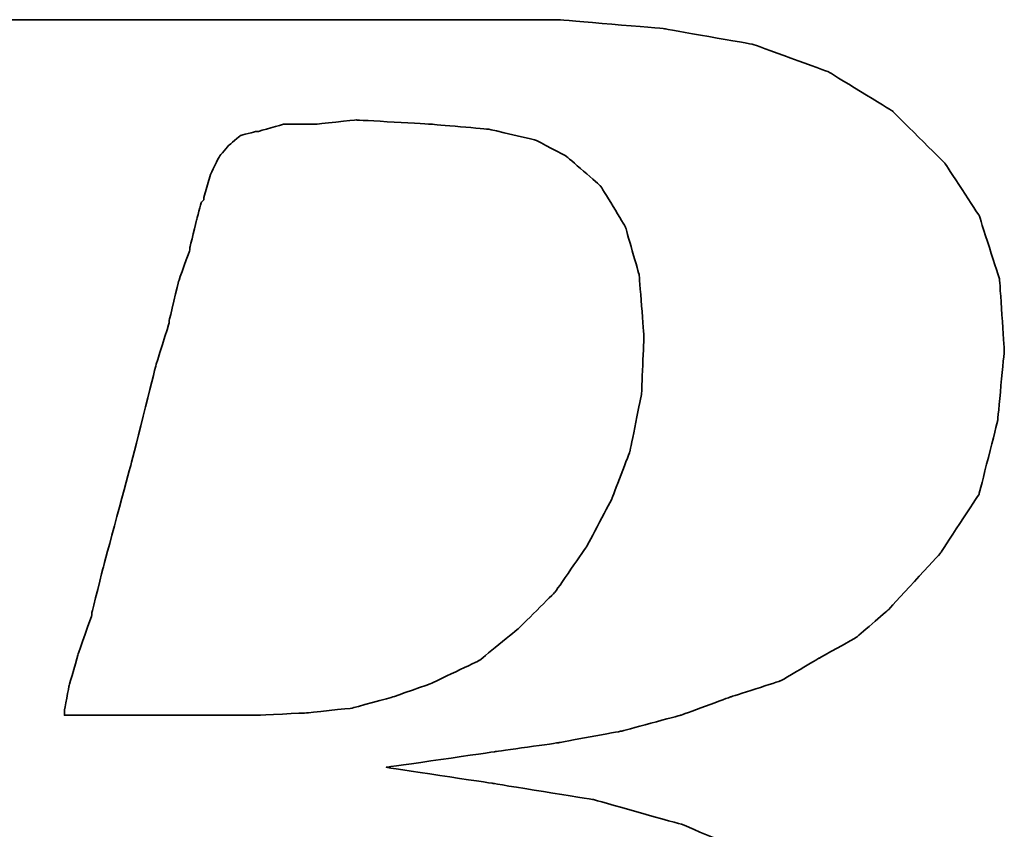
# Model space of a CAD drawing. Header units: millimetres. Extents: x -212 to 3135, y -1694 to 860.
# Tile 124 of 256: x 55.99 to 58.55, y -1116.5 to -1114.4. Entities that reach past the tile are written whole.
import ezdxf

# ---------------------------------------------------------------- set-up
doc = ezdxf.new("R2010")
doc.units = ezdxf.units.MM
doc.layers.add('DIM', color=4, linetype='CONTINUOUS')
doc.layers.add('layer 1', color=7, linetype='CONTINUOUS')

# ---------------------------------------------------------------- blocks, each defined once
blk = doc.blocks.new('TBI MOTION logo(完整正式版)')
at = {"layer": 'layer 1', "color": 22, "lineweight": 35}
for points, knots in [([(-64.65375, -6.86375), (-64.65375, -6.86375), (-64.84375, -7.29625), (-64.84375, -7.29625), (-64.84375, -7.29625), (-64.84375, -7.29625), (-64.86875, -7.34375), (-64.86875, -7.34375), (-64.86875, -7.34375), (-64.86875, -7.34375), (-64.86875, -7.36875), (-64.86875, -7.36875), (-64.86875, -7.36875), (-64.86875, -7.36875), (-65.15375, -7.65375), (-65.15375, -7.65375), (-65.15375, -7.65375), (-65.15375, -7.65375), (-65.17875, -7.65375), (-65.17875, -7.65375), (-65.17875, -7.65375), (-65.17875, -7.65375), (-65.20375, -7.67875), (-65.20375, -7.67875), (-65.20375, -7.67875), (-65.20375, -7.67875), (-65.58875, -7.87125), (-65.58875, -7.87125), (-65.58875, -7.87125), (-65.58875, -7.87125), (-65.63375, -7.87125), (-65.63375, -7.87125), (-65.63375, -7.87125), (-65.63375, -7.87125), (-65.65875, -7.89375), (-65.65875, -7.89375), (-65.65875, -7.89375), (-65.65875, -7.89375), (-66.09375, -7.94375), (-66.09375, -7.94375), (-66.09375, -7.94375), (-66.09375, -7.94375), (-66.11375, -7.94375), (-66.11375, -7.94375), (-66.11375, -7.94375), (-66.11375, -7.94375), (-66.16375, -7.94375), (-66.16375, -7.94375), (-66.16375, -7.94375), (-66.16375, -7.94375), (-66.30875, -7.94375), (-66.30875, -7.94375), (-66.30875, -7.94375), (-66.30875, -7.94375), (-66.69375, -7.94375), (-66.69375, -7.94375), (-66.69375, -7.94375), (-66.69375, -7.94375), (-67.07375, -7.94375), (-67.07375, -7.94375), (-67.07375, -7.94375), (-67.07375, -7.94375), (-67.12375, -7.94375), (-67.12375, -7.94375), (-67.12375, -7.94375), (-67.12375, -7.94375), (-67.12375, -7.96625), (-67.12375, -7.96625), (-67.12375, -7.96625), (-67.12375, -7.96625), (-67.14875, -7.99125), (-67.14875, -7.99125), (-67.14875, -7.99125), (-67.14875, -7.99125), (-67.24375, -8.34875), (-67.24375, -8.34875), (-67.24375, -8.34875), (-67.24375, -8.34875), (-67.31375, -8.68625), (-67.31375, -8.68625), (-67.31375, -8.68625), (-67.31375, -8.68625), (-67.26875, -8.68625), (-67.26875, -8.68625), (-67.26875, -8.68625), (-67.26875, -8.68625), (-67.07375, -8.68625), (-67.07375, -8.68625), (-67.07375, -8.68625), (-67.07375, -8.68625), (-66.54875, -8.68625), (-66.54875, -8.68625), (-66.54875, -8.68625), (-66.54875, -8.68625), (-65.82625, -8.68625), (-65.82625, -8.68625), (-65.82625, -8.68625), (-65.82625, -8.68625), (-65.01375, -8.68625), (-65.01375, -8.68625), (-65.01375, -8.68625), (-65.01375, -8.68625), (-64.05375, -8.68625), (-64.05375, -8.68625), (-64.05375, -8.68625), (-64.05375, -8.68625), (-62.08375, -8.68625), (-62.08375, -8.68625), (-62.08375, -8.68625), (-62.08375, -8.68625), (-60.06875, -8.68625), (-60.06875, -8.68625), (-60.06875, -8.68625), (-60.06875, -8.68625), (-59.10875, -8.68625), (-59.10875, -8.68625), (-59.10875, -8.68625), (-59.10875, -8.68625), (-58.29375, -8.68625), (-58.29375, -8.68625), (-58.29375, -8.68625), (-58.29375, -8.68625), (-57.57375, -8.68625), (-57.57375, -8.68625), (-57.57375, -8.68625), (-57.57375, -8.68625), (-57.04875, -8.68625), (-57.04875, -8.68625), (-57.04875, -8.68625), (-57.04875, -8.68625), (-56.85375, -8.68625), (-56.85375, -8.68625), (-56.85375, -8.68625), (-56.85375, -8.68625), (-56.70875, -8.68625), (-56.70875, -8.68625), (-56.70875, -8.68625), (-56.70875, -8.68625), (-56.61375, -8.68625), (-56.61375, -8.68625), (-56.61375, -8.68625), (-56.61375, -8.68625), (-56.56875, -8.68625), (-56.56875, -8.68625), (-56.56875, -8.68625), (-56.56875, -8.68625), (-55.65375, -8.63875), (-55.65375, -8.63875), (-55.65375, -8.63875), (-55.65375, -8.63875), (-54.76875, -8.51875), (-54.76875, -8.51875), (-54.76875, -8.51875), (-54.76875, -8.51875), (-53.90375, -8.30375), (-53.90375, -8.30375), (-53.90375, -8.30375), (-53.90375, -8.30375), (-53.08875, -8.03875), (-53.08875, -8.03875), (-53.08875, -8.03875), (-53.08875, -8.03875), (-52.34375, -7.65375), (-52.34375, -7.65375), (-52.34375, -7.65375), (-52.34375, -7.65375), (-51.69875, -7.29625), (-51.69875, -7.29625), (-51.69875, -7.29625), (-51.69875, -7.29625), (-51.21875, -6.91125), (-51.21875, -6.91125), (-51.21875, -6.91125), (-51.21875, -6.91125), (-50.83375, -6.50375), (-50.83375, -6.50375), (-50.83375, -6.50375), (-50.83375, -6.50375), (-50.44875, -5.94875), (-50.44875, -5.94875), (-50.44875, -5.94875), (-50.44875, -5.94875), (-50.13875, -5.30375), (-50.13875, -5.30375), (-50.13875, -5.30375), (-50.13875, -5.30375), (-49.99375, -4.65375), (-49.99375, -4.65375), (-49.99375, -4.65375), (-49.99375, -4.65375), (-49.92375, -3.98375), (-49.92375, -3.98375), (-49.92375, -3.98375), (-49.92375, -3.98375), (-49.99375, -3.19374), (-49.99375, -3.19374), (-49.99375, -3.19374), (-49.99375, -3.19374), (-50.23374, -2.44874), (-50.23374, -2.44874), (-50.23374, -2.44874), (-50.23374, -2.44874), (-50.59375, -1.87374), (-50.59375, -1.87374), (-50.59375, -1.87374), (-50.59375, -1.87374), (-51.09875, -1.31874), (-51.09875, -1.31874), (-51.09875, -1.31874), (-51.09875, -1.31874), (-51.74375, -0.81875), (-51.74375, -0.81875), (-51.74375, -0.81875), (-51.74375, -0.81875), (-52.53875, -0.48125), (-52.53875, -0.48125), (-52.53875, -0.48125), (-52.53875, -0.48125), (-53.47375, -0.21875), (-53.47375, -0.21875), (-53.47375, -0.21875), (-53.47375, -0.21875), (-54.52875, -0.04874), (-54.52875, -0.04874), (-54.52875, -0.04874), (-54.52875, -0.04874), (-55.65375, 0.12125), (-55.65375, 0.12125), (-55.65375, 0.12125), (-55.65375, 0.12125), (-54.50375, 0.28624), (-54.50375, 0.28624), (-54.50375, 0.28624), (-54.50375, 0.28624), (-53.83375, 0.38124), (-53.83375, 0.38124), (-53.83375, 0.38124), (-53.83375, 0.38124), (-53.18375, 0.50125), (-53.18375, 0.50125), (-53.18375, 0.50125), (-53.18375, 0.50125), (-52.55875, 0.66874), (-52.55875, 0.66874), (-52.55875, 0.66874), (-52.55875, 0.66874), (-52.03375, 0.86124), (-52.03375, 0.86124), (-52.03375, 0.86124), (-52.03375, 0.86124), (-51.50374, 1.03124), (-51.50374, 1.03124), (-51.50374, 1.03124), (-51.50374, 1.03124), (-51.09875, 1.27125), (-51.09875, 1.27125), (-51.09875, 1.27125), (-51.09875, 1.27125), (-50.71375, 1.48624), (-50.71375, 1.48624), (-50.71375, 1.48624), (-50.71375, 1.48624), (-50.37625, 1.77625), (-50.37625, 1.77625), (-50.37625, 1.77625), (-50.37625, 1.77625), (-49.82375, 2.37625), (-49.82375, 2.37625), (-49.82375, 2.37625), (-49.82375, 2.37625), (-49.41875, 2.99625), (-49.41875, 2.99625), (-49.41875, 2.99625), (-49.41875, 2.99625), (-49.22375, 3.76625), (-49.22375, 3.76625), (-49.22375, 3.76625), (-49.22375, 3.76625), (-49.15375, 4.50874), (-49.15375, 4.50874), (-49.15375, 4.50874), (-49.15375, 4.50874), (-49.20375, 5.25125), (-49.20375, 5.25125), (-49.20375, 5.25125), (-49.20375, 5.25125), (-49.41875, 5.92625), (-49.41875, 5.92625), (-49.41875, 5.92625), (-49.41875, 5.92625), (-49.77875, 6.47625), (-49.77875, 6.47625), (-49.77875, 6.47625), (-49.77875, 6.47625), (-50.33125, 7.02624), (-50.33125, 7.02624), (-50.33125, 7.02624), (-50.33125, 7.02624), (-51.00125, 7.43625), (-51.00125, 7.43625), (-51.00125, 7.43625), (-51.00125, 7.43625), (-51.79375, 7.72625), (-51.79375, 7.72625), (-51.79375, 7.72625), (-51.79375, 7.72625), (-52.72875, 7.89124), (-52.72875, 7.89124), (-52.72875, 7.89124), (-52.72875, 7.89124), (-53.83375, 7.98625), (-53.83375, 7.98625), (-53.83375, 7.98625), (-53.83375, 7.98625), (-53.92875, 7.98625), (-53.92875, 7.98625), (-53.92875, 7.98625), (-53.92875, 7.98625), (-54.26375, 7.98625), (-54.26375, 7.98625), (-54.26375, 7.98625), (-54.26375, 7.98625), (-54.74375, 7.98625), (-54.74375, 7.98625), (-54.74375, 7.98625), (-54.74375, 7.98625), (-55.36875, 7.98625), (-55.36875, 7.98625), (-55.36875, 7.98625), (-55.36875, 7.98625), (-56.13375, 7.98625), (-56.13375, 7.98625), (-56.13375, 7.98625), (-56.13375, 7.98625), (-56.94875, 7.98625), (-56.94875, 7.98625), (-56.94875, 7.98625), (-56.94875, 7.98625), (-58.77625, 7.98625), (-58.77625, 7.98625), (-58.77625, 7.98625), (-58.77625, 7.98625), (-60.59875, 7.98625), (-60.59875, 7.98625), (-60.59875, 7.98625), (-60.59875, 7.98625), (-61.41375, 7.98625), (-61.41375, 7.98625), (-61.41375, 7.98625), (-61.41375, 7.98625), (-62.17875, 7.98625), (-62.17875, 7.98625), (-62.17875, 7.98625), (-62.17875, 7.98625), (-62.80375, 7.98625), (-62.80375, 7.98625), (-62.80375, 7.98625), (-62.80375, 7.98625), (-63.30625, 7.98625), (-63.30625, 7.98625), (-63.30625, 7.98625), (-63.30625, 7.98625), (-63.57375, 7.98625), (-63.57375, 7.98625), (-63.57375, 7.98625), (-63.57375, 7.98625), (-63.57375, 7.96375), (-63.57375, 7.96375), (-63.57375, 7.96375), (-63.57375, 7.96375), (-63.59875, 7.94125), (-63.59875, 7.94125), (-63.59875, 7.94125), (-63.59875, 7.94125), (-63.69375, 7.55625), (-63.69375, 7.55625), (-63.69375, 7.55625), (-63.69375, 7.55625), (-63.76375, 7.24624), (-63.76375, 7.24624), (-63.76375, 7.24624), (-63.76375, 7.24624), (-63.23875, 7.24624), (-63.23875, 7.24624), (-63.23875, 7.24624), (-63.23875, 7.24624), (-62.75875, 7.24624), (-62.75875, 7.24624), (-62.75875, 7.24624), (-62.75875, 7.24624), (-62.61125, 7.24624), (-62.61125, 7.24624), (-62.61125, 7.24624), (-62.61125, 7.24624), (-62.56625, 7.24624), (-62.56625, 7.24624), (-62.56625, 7.24624), (-62.56625, 7.24624), (-62.22875, 7.24624), (-62.22875, 7.24624), (-62.22875, 7.24624), (-62.22875, 7.24624), (-62.20375, 7.24624), (-62.20375, 7.24624), (-62.20375, 7.24624), (-62.20375, 7.24624), (-62.17875, 7.21875), (-62.17875, 7.21875), (-62.17875, 7.21875), (-62.17875, 7.21875), (-61.96375, 7.17125), (-61.96375, 7.17125), (-61.96375, 7.17125), (-61.96375, 7.17125), (-61.72375, 7.12624), (-61.72375, 7.12624), (-61.72375, 7.12624), (-61.72375, 7.12624), (-61.70375, 7.12624), (-61.70375, 7.12624), (-61.70375, 7.12624), (-61.70375, 7.12624), (-61.55875, 7.07624), (-61.55875, 7.07624), (-61.55875, 7.07624), (-61.55875, 7.07624), (-61.50875, 7.07624), (-61.50875, 7.07624), (-61.50875, 7.07624), (-61.50875, 7.07624), (-61.48375, 7.02624), (-61.48375, 7.02624), (-61.48375, 7.02624), (-61.48375, 7.02624), (-61.31875, 6.83375), (-61.31875, 6.83375), (-61.31875, 6.83375), (-61.31875, 6.83375), (-61.29375, 6.81125), (-61.29375, 6.81125), (-61.29375, 6.81125), (-61.29375, 6.81125), (-61.29375, 6.78625), (-61.29375, 6.78625), (-61.29375, 6.78625), (-61.29375, 6.78625), (-61.19875, 6.50124), (-61.19875, 6.50124), (-61.19875, 6.50124), (-61.19875, 6.50124), (-61.17375, 6.45124), (-61.17375, 6.45124), (-61.17375, 6.45124), (-61.17375, 6.45124), (-61.19875, 6.40625), (-61.19875, 6.40625), (-61.19875, 6.40625), (-61.19875, 6.40625), (-61.26875, 5.99624), (-61.26875, 5.99624), (-61.26875, 5.99624), (-61.26875, 5.99624), (-61.26875, 5.85125), (-61.26875, 5.85125), (-61.26875, 5.85125), (-61.26875, 5.85125), (-61.26875, 5.82625), (-61.26875, 5.82625), (-61.26875, 5.82625), (-61.26875, 5.82625), (-61.29375, 5.80625), (-61.29375, 5.80625), (-61.29375, 5.80625), (-61.29375, 5.80625), (-61.34125, 5.66125), (-61.34125, 5.66125), (-61.34125, 5.66125), (-61.34125, 5.66125), (-61.41375, 5.44625), (-61.41375, 5.44625), (-61.41375, 5.44625), (-61.41375, 5.44625), (-61.48375, 5.15625), (-61.48375, 5.15625), (-61.48375, 5.15625), (-61.48375, 5.15625), (-61.58375, 4.82124), (-61.58375, 4.82124), (-61.58375, 4.82124), (-61.58375, 4.82124), (-61.79875, 4.00375), (-61.79875, 4.00375), (-61.79875, 4.00375), (-61.79875, 4.00375), (-62.05875, 2.99625), (-62.05875, 2.99625), (-62.05875, 2.99625), (-62.05875, 2.99625), (-62.34875, 1.91625), (-62.34875, 1.91625), (-62.34875, 1.91625), (-62.34875, 1.91625), (-62.97375, -0.41124), (-62.97375, -0.41124), (-62.97375, -0.41124), (-62.97375, -0.41124), (-63.59875, -2.75875), (-63.59875, -2.75875), (-63.59875, -2.75875), (-63.59875, -2.75875), (-63.88375, -3.86374), (-63.88375, -3.86374), (-63.88375, -3.86374), (-63.88375, -3.86374), (-64.14875, -4.82374), (-64.14875, -4.82374), (-64.14875, -4.82374), (-64.14875, -4.82374), (-64.36375, -5.64125), (-64.36375, -5.64125), (-64.36375, -5.64125), (-64.36375, -5.64125), (-64.43625, -5.97625), (-64.43625, -5.97625), (-64.43625, -5.97625), (-64.43625, -5.97625), (-64.50875, -6.28625), (-64.50875, -6.28625), (-64.50875, -6.28625), (-64.50875, -6.28625), (-64.50875, -6.30875), (-64.50875, -6.30875), (-64.50875, -6.30875), (-64.50875, -6.30875), (-64.57875, -6.50375), (-64.57875, -6.50375), (-64.57875, -6.50375), (-64.57875, -6.50375), (-64.62875, -6.69625), (-64.62875, -6.69625), (-64.62875, -6.69625), (-64.62875, -6.69625), (-64.62875, -6.76875), (-64.62875, -6.76875), (-64.62875, -6.76875), (-64.62875, -6.76875), (-64.62875, -6.81375), (-64.62875, -6.81375), (-64.62875, -6.81375), (-64.62875, -6.81375), (-64.62875, -6.83875), (-64.62875, -6.83875), (-64.62875, -6.83875), (-64.62875, -6.83875), (-64.65375, -6.86375), (-64.65375, -6.86375)], [0, 0, 0, 0, 0.00719424, 0.00719424, 0.00719424, 0.00719425, 0.01438849, 0.01438849, 0.01438849, 0.0143885, 0.02158273, 0.02158273, 0.02158273, 0.02158274, 0.02877698, 0.02877698, 0.02877698, 0.02877699, 0.03597122, 0.03597122, 0.03597122, 0.03597123, 0.04316547, 0.04316547, 0.04316547, 0.04316548, 0.05035971, 0.05035971, 0.05035971, 0.05035972, 0.05755396, 0.05755396, 0.05755396, 0.05755397, 0.0647482, 0.0647482, 0.0647482, 0.06474821, 0.07194245, 0.07194245, 0.07194245, 0.07194246, 0.07913669, 0.07913669, 0.07913669, 0.0791367, 0.08633094, 0.08633094, 0.08633094, 0.08633095, 0.09352518, 0.09352518, 0.09352518, 0.09352519, 0.10071942, 0.10071942, 0.10071942, 0.10071943, 0.10791367, 0.10791367, 0.10791367, 0.10791368, 0.11510791, 0.11510791, 0.11510791, 0.11510792, 0.12230216, 0.12230216, 0.12230216, 0.12230217, 0.1294964, 0.1294964, 0.1294964, 0.12949641, 0.13669065, 0.13669065, 0.13669065, 0.13669066, 0.14388489, 0.14388489, 0.14388489, 0.1438849, 0.15107914, 0.15107914, 0.15107914, 0.15107915, 0.15827338, 0.15827338, 0.15827338, 0.15827339, 0.16546763, 0.16546763, 0.16546763, 0.16546764, 0.17266187, 0.17266187, 0.17266187, 0.17266188, 0.17985612, 0.17985612, 0.17985612, 0.17985613, 0.18705036, 0.18705036, 0.18705036, 0.18705037, 0.1942446, 0.1942446, 0.1942446, 0.19424461, 0.20143885, 0.20143885, 0.20143885, 0.20143886, 0.20863309, 0.20863309, 0.20863309, 0.2086331, 0.21582734, 0.21582734, 0.21582734, 0.21582735, 0.22302158, 0.22302158, 0.22302158, 0.22302159, 0.23021583, 0.23021583, 0.23021583, 0.23021584, 0.23741007, 0.23741007, 0.23741007, 0.23741008, 0.24460432, 0.24460432, 0.24460432, 0.24460433, 0.25179856, 0.25179856, 0.25179856, 0.25179857, 0.25899281, 0.25899281, 0.25899281, 0.25899282, 0.26618705, 0.26618705, 0.26618705, 0.26618706, 0.27338129, 0.27338129, 0.27338129, 0.2733813, 0.28057554, 0.28057554, 0.28057554, 0.28057555, 0.28776978, 0.28776978, 0.28776978, 0.28776979, 0.29496403, 0.29496403, 0.29496403, 0.29496404, 0.30215827, 0.30215827, 0.30215827, 0.30215828, 0.30935252, 0.30935252, 0.30935252, 0.30935253, 0.31654676, 0.31654676, 0.31654676, 0.31654677, 0.32374101, 0.32374101, 0.32374101, 0.32374102, 0.33093525, 0.33093525, 0.33093525, 0.33093526, 0.3381295, 0.3381295, 0.3381295, 0.33812951, 0.34532374, 0.34532374, 0.34532374, 0.34532375, 0.35251799, 0.35251799, 0.35251799, 0.352518, 0.35971223, 0.35971223, 0.35971223, 0.35971224, 0.36690647, 0.36690647, 0.36690647, 0.36690648, 0.37410072, 0.37410072, 0.37410072, 0.37410073, 0.38129496, 0.38129496, 0.38129496, 0.38129497, 0.38848921, 0.38848921, 0.38848921, 0.38848922, 0.39568345, 0.39568345, 0.39568345, 0.39568346, 0.4028777, 0.4028777, 0.4028777, 0.40287771, 0.41007194, 0.41007194, 0.41007194, 0.41007195, 0.41726619, 0.41726619, 0.41726619, 0.4172662, 0.42446043, 0.42446043, 0.42446043, 0.42446044, 0.43165468, 0.43165468, 0.43165468, 0.43165469, 0.43884892, 0.43884892, 0.43884892, 0.43884893, 0.44604317, 0.44604317, 0.44604317, 0.44604318, 0.45323741, 0.45323741, 0.45323741, 0.45323742, 0.46043165, 0.46043165, 0.46043165, 0.46043166, 0.4676259, 0.4676259, 0.4676259, 0.46762591, 0.47482014, 0.47482014, 0.47482014, 0.47482015, 0.48201439, 0.48201439, 0.48201439, 0.4820144, 0.48920863, 0.48920863, 0.48920863, 0.48920864, 0.49640288, 0.49640288, 0.49640288, 0.49640289, 0.50359712, 0.50359712, 0.50359712, 0.50359713, 0.51079137, 0.51079137, 0.51079137, 0.51079138, 0.51798561, 0.51798561, 0.51798561, 0.51798562, 0.52517986, 0.52517986, 0.52517986, 0.52517987, 0.5323741, 0.5323741, 0.5323741, 0.53237411, 0.53956835, 0.53956835, 0.53956835, 0.53956836, 0.54676259, 0.54676259, 0.54676259, 0.5467626, 0.55395683, 0.55395683, 0.55395683, 0.55395684, 0.56115108, 0.56115108, 0.56115108, 0.56115109, 0.56834532, 0.56834532, 0.56834532, 0.56834533, 0.57553957, 0.57553957, 0.57553957, 0.57553958, 0.58273381, 0.58273381, 0.58273381, 0.58273382, 0.58992806, 0.58992806, 0.58992806, 0.58992807, 0.5971223, 0.5971223, 0.5971223, 0.59712231, 0.60431655, 0.60431655, 0.60431655, 0.60431656, 0.61151079, 0.61151079, 0.61151079, 0.6115108, 0.61870504, 0.61870504, 0.61870504, 0.61870505, 0.62589928, 0.62589928, 0.62589928, 0.62589929, 0.63309353, 0.63309353, 0.63309353, 0.63309354, 0.64028777, 0.64028777, 0.64028777, 0.64028778, 0.64748201, 0.64748201, 0.64748201, 0.64748202, 0.65467626, 0.65467626, 0.65467626, 0.65467627, 0.6618705, 0.6618705, 0.6618705, 0.66187051, 0.66906475, 0.66906475, 0.66906475, 0.66906476, 0.67625899, 0.67625899, 0.67625899, 0.676259, 0.68345324, 0.68345324, 0.68345324, 0.68345325, 0.69064748, 0.69064748, 0.69064748, 0.69064749, 0.69784173, 0.69784173, 0.69784173, 0.69784174, 0.70503597, 0.70503597, 0.70503597, 0.70503598, 0.71223022, 0.71223022, 0.71223022, 0.71223023, 0.71942446, 0.71942446, 0.71942446, 0.71942447, 0.72661871, 0.72661871, 0.72661871, 0.72661872, 0.73381295, 0.73381295, 0.73381295, 0.73381296, 0.74100719, 0.74100719, 0.74100719, 0.7410072, 0.74820144, 0.74820144, 0.74820144, 0.74820145, 0.75539568, 0.75539568, 0.75539568, 0.75539569, 0.76258993, 0.76258993, 0.76258993, 0.76258994, 0.76978417, 0.76978417, 0.76978417, 0.76978418, 0.77697842, 0.77697842, 0.77697842, 0.77697843, 0.78417266, 0.78417266, 0.78417266, 0.78417267, 0.79136691, 0.79136691, 0.79136691, 0.79136692, 0.79856115, 0.79856115, 0.79856115, 0.79856116, 0.8057554, 0.8057554, 0.8057554, 0.80575541, 0.81294964, 0.81294964, 0.81294964, 0.81294965, 0.82014388, 0.82014388, 0.82014388, 0.82014389, 0.82733813, 0.82733813, 0.82733813, 0.82733814, 0.83453237, 0.83453237, 0.83453237, 0.83453238, 0.84172662, 0.84172662, 0.84172662, 0.84172663, 0.84892086, 0.84892086, 0.84892086, 0.84892087, 0.85611511, 0.85611511, 0.85611511, 0.85611512, 0.86330935, 0.86330935, 0.86330935, 0.86330936, 0.8705036, 0.8705036, 0.8705036, 0.87050361, 0.87769784, 0.87769784, 0.87769784, 0.87769785, 0.88489209, 0.88489209, 0.88489209, 0.8848921, 0.89208633, 0.89208633, 0.89208633, 0.89208634, 0.89928058, 0.89928058, 0.89928058, 0.89928059, 0.90647482, 0.90647482, 0.90647482, 0.90647483, 0.91366906, 0.91366906, 0.91366906, 0.91366907, 0.92086331, 0.92086331, 0.92086331, 0.92086332, 0.92805755, 0.92805755, 0.92805755, 0.92805756, 0.9352518, 0.9352518, 0.9352518, 0.93525181, 0.94244604, 0.94244604, 0.94244604, 0.94244605, 0.94964029, 0.94964029, 0.94964029, 0.9496403, 0.95683453, 0.95683453, 0.95683453, 0.95683454, 0.96402878, 0.96402878, 0.96402878, 0.96402879, 0.97122302, 0.97122302, 0.97122302, 0.97122303, 0.97841727, 0.97841727, 0.97841727, 0.97841728, 0.98561151, 0.98561151, 0.98561151, 0.98561152, 0.99280576, 0.99280576, 0.99280576, 0.99280577, 1, 1, 1, 1]), ([(-57.50375, 6.35625), (-57.50375, 6.35625), (-57.57375, 6.11625), (-57.57375, 6.11625), (-57.57375, 6.11625), (-57.57375, 6.11625), (-57.57375, 6.09125), (-57.57375, 6.09125), (-57.57375, 6.09125), (-57.57375, 6.09125), (-57.59875, 6.06625), (-57.59875, 6.06625), (-57.59875, 6.06625), (-57.59875, 6.06625), (-57.64875, 5.87625), (-57.64875, 5.87625), (-57.64875, 5.87625), (-57.64875, 5.87625), (-57.71875, 5.58875), (-57.71875, 5.58875), (-57.71875, 5.58875), (-57.71875, 5.58875), (-57.71875, 5.56625), (-57.71875, 5.56625), (-57.71875, 5.56625), (-57.71875, 5.56625), (-57.83875, 5.23125), (-57.83875, 5.23125), (-57.83875, 5.23125), (-57.83875, 5.23125), (-57.93625, 4.82124), (-57.93625, 4.82124), (-57.93625, 4.82124), (-57.93625, 4.82124), (-57.93625, 4.79624), (-57.93625, 4.79624), (-57.93625, 4.79624), (-57.93625, 4.79624), (-58.07875, 4.34125), (-58.07875, 4.34125), (-58.07875, 4.34125), (-58.07875, 4.34125), (-58.34375, 3.28625), (-58.34375, 3.28625), (-58.34375, 3.28625), (-58.34375, 3.28625), (-58.62875, 2.23124), (-58.62875, 2.23124), (-58.62875, 2.23124), (-58.62875, 2.23124), (-58.74875, 1.75125), (-58.74875, 1.75125), (-58.74875, 1.75125), (-58.74875, 1.75125), (-58.74875, 1.72625), (-58.74875, 1.72625), (-58.74875, 1.72625), (-58.74875, 1.72625), (-58.89375, 1.31625), (-58.89375, 1.31625), (-58.89375, 1.31625), (-58.89375, 1.31625), (-58.98875, 0.98124), (-58.98875, 0.98124), (-58.98875, 0.98124), (-58.98875, 0.98124), (-59.03875, 0.71625), (-59.03875, 0.71625), (-59.03875, 0.71625), (-59.03875, 0.71625), (-59.03875, 0.66874), (-59.03875, 0.66874), (-59.03875, 0.66874), (-59.03875, 0.66874), (-58.91875, 0.66874), (-58.91875, 0.66874), (-58.91875, 0.66874), (-58.91875, 0.66874), (-58.53375, 0.66874), (-58.53375, 0.66874), (-58.53375, 0.66874), (-58.53375, 0.66874), (-58.10375, 0.66874), (-58.10375, 0.66874), (-58.10375, 0.66874), (-58.10375, 0.66874), (-57.66875, 0.66874), (-57.66875, 0.66874), (-57.66875, 0.66874), (-57.66875, 0.66874), (-57.33375, 0.66874), (-57.33375, 0.66874), (-57.33375, 0.66874), (-57.33375, 0.66874), (-57.09375, 0.66874), (-57.09375, 0.66874), (-57.09375, 0.66874), (-57.09375, 0.66874), (-56.99875, 0.66874), (-56.99875, 0.66874), (-56.99875, 0.66874), (-56.99875, 0.66874), (-56.49375, 0.69374), (-56.49375, 0.69374), (-56.49375, 0.69374), (-56.49375, 0.69374), (-56.01375, 0.74374), (-56.01375, 0.74374), (-56.01375, 0.74374), (-56.01375, 0.74374), (-55.58375, 0.86124), (-55.58375, 0.86124), (-55.58375, 0.86124), (-55.58375, 0.86124), (-55.17375, 1.00624), (-55.17375, 1.00624), (-55.17375, 1.00624), (-55.17375, 1.00624), (-54.67375, 1.24625), (-54.67375, 1.24625), (-54.67375, 1.24625), (-54.67375, 1.24625), (-54.26375, 1.58124), (-54.26375, 1.58124), (-54.26375, 1.58124), (-54.26375, 1.58124), (-53.87875, 1.96374), (-53.87875, 1.96374), (-53.87875, 1.96374), (-53.87875, 1.96374), (-53.54375, 2.44625), (-53.54375, 2.44625), (-53.54375, 2.44625), (-53.54375, 2.44625), (-53.27875, 2.95125), (-53.27875, 2.95125), (-53.27875, 2.95125), (-53.27875, 2.95125), (-53.08875, 3.45124), (-53.08875, 3.45124), (-53.08875, 3.45124), (-53.08875, 3.45124), (-52.96875, 4.05124), (-52.96875, 4.05124), (-52.96875, 4.05124), (-52.96875, 4.05124), (-52.94375, 4.65125), (-52.94375, 4.65125), (-52.94375, 4.65125), (-52.94375, 4.65125), (-52.99375, 5.30125), (-52.99375, 5.30125), (-52.99375, 5.30125), (-52.99375, 5.30125), (-53.13875, 5.80625), (-53.13875, 5.80625), (-53.13875, 5.80625), (-53.13875, 5.80625), (-53.39875, 6.23625), (-53.39875, 6.23625), (-53.39875, 6.23625), (-53.39875, 6.23625), (-53.75875, 6.54875), (-53.75875, 6.54875), (-53.75875, 6.54875), (-53.75875, 6.54875), (-54.07375, 6.71625), (-54.07375, 6.71625), (-54.07375, 6.71625), (-54.07375, 6.71625), (-54.57375, 6.83375), (-54.57375, 6.83375), (-54.57375, 6.83375), (-54.57375, 6.83375), (-55.17375, 6.88625), (-55.17375, 6.88625), (-55.17375, 6.88625), (-55.17375, 6.88625), (-55.96875, 6.93125), (-55.96875, 6.93125), (-55.96875, 6.93125), (-55.96875, 6.93125), (-56.39875, 6.88625), (-56.39875, 6.88625), (-56.39875, 6.88625), (-56.39875, 6.88625), (-56.42125, 6.88625), (-56.42125, 6.88625), (-56.42125, 6.88625), (-56.42125, 6.88625), (-56.73375, 6.88625), (-56.73375, 6.88625), (-56.73375, 6.88625), (-56.73375, 6.88625), (-56.99875, 6.81125), (-56.99875, 6.81125), (-56.99875, 6.81125), (-56.99875, 6.81125), (-57.02375, 6.81125), (-57.02375, 6.81125), (-57.02375, 6.81125), (-57.02375, 6.81125), (-57.18875, 6.76625), (-57.18875, 6.76625), (-57.18875, 6.76625), (-57.18875, 6.76625), (-57.30875, 6.66625), (-57.30875, 6.66625), (-57.30875, 6.66625), (-57.30875, 6.66625), (-57.40875, 6.54875), (-57.40875, 6.54875), (-57.40875, 6.54875), (-57.40875, 6.54875), (-57.50375, 6.35625), (-57.50375, 6.35625)], [0, 0, 0, 0, 0.01851852, 0.01851852, 0.01851852, 0.01851853, 0.03703704, 0.03703704, 0.03703704, 0.03703705, 0.05555556, 0.05555556, 0.05555556, 0.05555557, 0.07407407, 0.07407407, 0.07407407, 0.07407408, 0.09259259, 0.09259259, 0.09259259, 0.0925926, 0.11111111, 0.11111111, 0.11111111, 0.11111112, 0.12962963, 0.12962963, 0.12962963, 0.12962964, 0.14814815, 0.14814815, 0.14814815, 0.14814816, 0.16666667, 0.16666667, 0.16666667, 0.16666668, 0.18518519, 0.18518519, 0.18518519, 0.1851852, 0.2037037, 0.2037037, 0.2037037, 0.20370371, 0.22222222, 0.22222222, 0.22222222, 0.22222223, 0.24074074, 0.24074074, 0.24074074, 0.24074075, 0.25925926, 0.25925926, 0.25925926, 0.25925927, 0.27777778, 0.27777778, 0.27777778, 0.27777779, 0.2962963, 0.2962963, 0.2962963, 0.29629631, 0.31481481, 0.31481481, 0.31481481, 0.31481482, 0.33333333, 0.33333333, 0.33333333, 0.33333334, 0.35185185, 0.35185185, 0.35185185, 0.35185186, 0.37037037, 0.37037037, 0.37037037, 0.37037038, 0.38888889, 0.38888889, 0.38888889, 0.3888889, 0.40740741, 0.40740741, 0.40740741, 0.40740742, 0.42592593, 0.42592593, 0.42592593, 0.42592594, 0.44444444, 0.44444444, 0.44444444, 0.44444445, 0.46296296, 0.46296296, 0.46296296, 0.46296297, 0.48148148, 0.48148148, 0.48148148, 0.48148149, 0.5, 0.5, 0.5, 0.50000001, 0.51851852, 0.51851852, 0.51851852, 0.51851853, 0.53703704, 0.53703704, 0.53703704, 0.53703705, 0.55555556, 0.55555556, 0.55555556, 0.55555557, 0.57407407, 0.57407407, 0.57407407, 0.57407408, 0.59259259, 0.59259259, 0.59259259, 0.5925926, 0.61111111, 0.61111111, 0.61111111, 0.61111112, 0.62962963, 0.62962963, 0.62962963, 0.62962964, 0.64814815, 0.64814815, 0.64814815, 0.64814816, 0.66666667, 0.66666667, 0.66666667, 0.66666668, 0.68518519, 0.68518519, 0.68518519, 0.6851852, 0.7037037, 0.7037037, 0.7037037, 0.70370371, 0.72222222, 0.72222222, 0.72222222, 0.72222223, 0.74074074, 0.74074074, 0.74074074, 0.74074075, 0.75925926, 0.75925926, 0.75925926, 0.75925927, 0.77777778, 0.77777778, 0.77777778, 0.77777779, 0.7962963, 0.7962963, 0.7962963, 0.79629631, 0.81481481, 0.81481481, 0.81481481, 0.81481482, 0.83333333, 0.83333333, 0.83333333, 0.83333334, 0.85185185, 0.85185185, 0.85185185, 0.85185186, 0.87037037, 0.87037037, 0.87037037, 0.87037038, 0.88888889, 0.88888889, 0.88888889, 0.8888889, 0.90740741, 0.90740741, 0.90740741, 0.90740742, 0.92592593, 0.92592593, 0.92592593, 0.92592594, 0.94444444, 0.94444444, 0.94444444, 0.94444445, 0.96296296, 0.96296296, 0.96296296, 0.96296297, 0.98148148, 0.98148148, 0.98148148, 0.98148149, 1, 1, 1, 1])]:
    blk.add_open_spline(points, degree=3, knots=knots, dxfattribs=at)

msp = doc.modelspace()

# ---------------------------------------------------------------- block references
at = {"layer": 'DIM', "color": 7, "xscale": 0.246592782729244, "yscale": 0.246592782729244, "zscale": 0.246592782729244}
msp.add_blockref('TBI MOTION logo(完整正式版)', (70.666, -1116.3681), dxfattribs=at)

doc.saveas('drawing.dxf')
